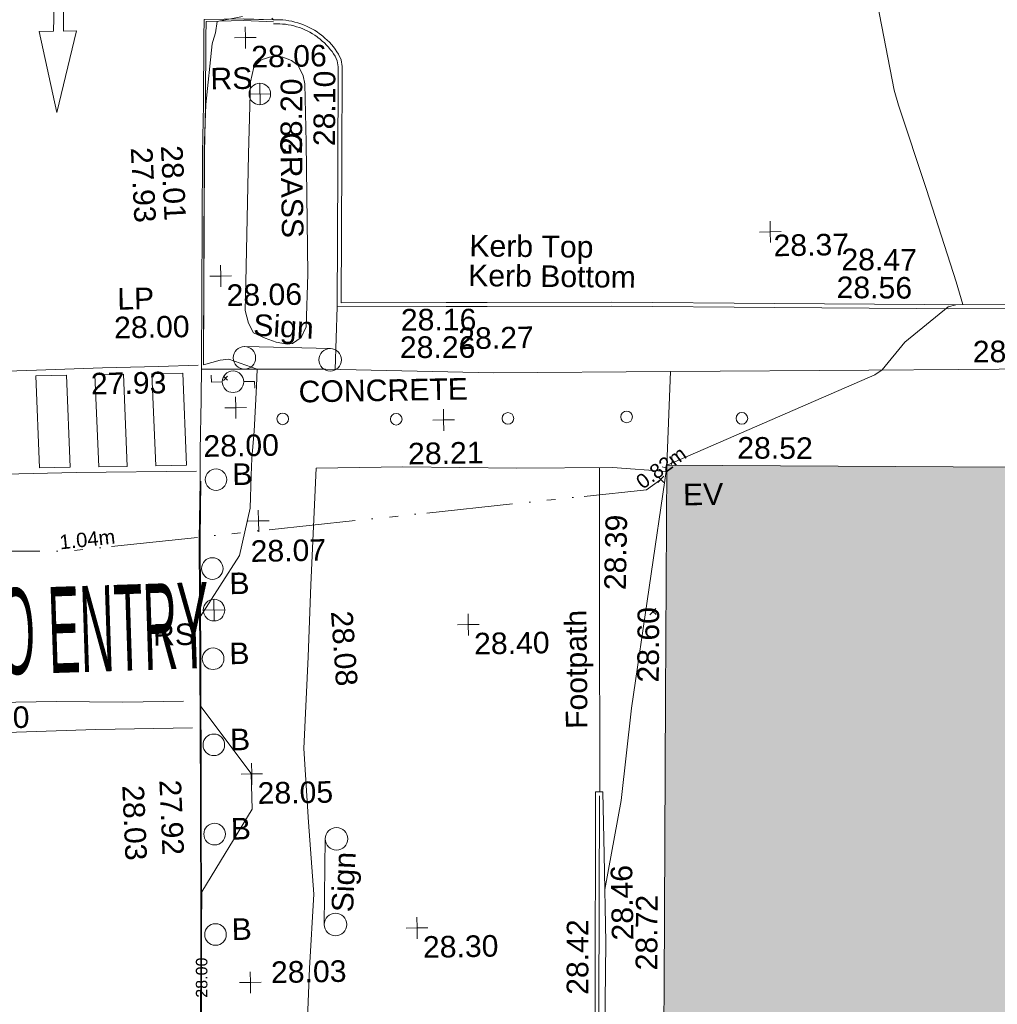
# Model space of a CAD drawing. Header units: millimetres. Extents: x -287732 to 520720, y -88450 to 287754.
# Tile 246 of 256: x -6642 to 10329, y 81288 to 98389. Entities that reach past the tile are written whole.
import ezdxf

# ---------------------------------------------------------------- set-up
doc = ezdxf.new("R2010")
doc.units = ezdxf.units.MM
doc.linetypes.add('IMPORT-UG_EIR_QLB2 _2_', pattern=[2750, 1500, -300, 0, -300, 150, -300, 0, -200])
doc.linetypes.add('IMPORT-UG_ELEC_STREET LIGHTING_QLB2 _2_', pattern=[2700, 1500, -300, 0, -250, 150, -300, 0, -200])
for name, color, linetype, lineweight, true_color in [('00_TOPO_EAVE', 7, 'Continuous', 9, 0x666666), ('00_TOPO_FOOTPATH', 7, 'Continuous', 9, 0xa50000), ('00_TOPO_FORM_LINES', 7, 'Continuous', 9, 0x666666), ('00_TOPO_FURN_BOLLARD', 7, 'Continuous', 9, 0x666666), ('00_TOPO_FURN_LAMP_POST', 7, 'Continuous', 9, 0x666666), ('00_TOPO_FURN_SIGN', 7, 'Continuous', 9, 0x666666), ('00_TOPO_KERB_BOTTOM', 1, 'Continuous', 9, 0xff0000), ('00_TOPO_KERB_TOP', 7, 'Continuous', 9, 0xa500a5), ('00_TOPO_LEVEL_SPOT', 7, 'Continuous', 9, 0x666666), ('00_TOPO_ROAD_MARKING_ARROWS', 7, 'Continuous', 9, 0x999999), ('00_TOPO_ROAD_MARKING_WHITE_CONTINUOUS', 7, 'Continuous', 9, 0x999999), ('00_TOPO_ROAD_MARKING_WHITE_DASH', 7, 'Continuous', 9, 0x999999), ('00_UAV_BUILDING_OUTLINE', 5, 'Continuous', 9, 0x0000ff), ('00_UAV_EAVE', 7, 'Continuous', 9, 0x666666), ('00_UAV_FENCE_2D', 7, 'Continuous', 9, 0x264c2f), ('00_UAV_FOOTPATH', 7, 'Continuous', 9, 0xa50000), ('00_UAV_FORM_LINES', 7, 'Continuous', 9, 0x666666), ('00_UAV_KERB_BOTTOM', 1, 'Continuous', 9, 0xff0000), ('00_UAV_KERB_TOP', 7, 'Continuous', 9, 0xa500a5), ('00_UAV_LEVEL_SPOT', 7, 'Continuous', 9, 0x666666), ('00_UAV_WALL', 7, 'Continuous', 9, 0x7c00a5), ('01_DTM_CONTOUR_MNR', 7, 'Continuous', 9, 0xa5a552), ('01_DTM_CONTOUR_MNR_LABELS', 7, 'Continuous', 9, 0xa5a552), ('12333-PUM-2D-U-0001-C01 - Rev2_REVIT IMPORT_dwg', 7, 'Continuous', 9, 0x767676), ('A_RHA_Line', 7, 'Continuous', 9, 0x00a600), ('PUM-EIRCOMM-NOTES', 6, 'Continuous', 9, 0xff00ff), ('PUM-EIRCOMM-QLB2', 6, 'IMPORT-UG_EIR_QLB2 _2_', 9, 0xff00ff)]:
    doc.layers.add(name, color=color, linetype=linetype, lineweight=lineweight, true_color=true_color)
for name, color, linetype, lineweight in [('00_TOPO_PEDASTRIAN', 7, 'Continuous', 9), ('00_TOPO_ROAD_EDGE', 7, 'Continuous', 9), ('00_TOPO_ROAD_TEXT', 7, 'Continuous', 9), ('00_TOPO_SURVEY_TEXT', 7, 'Continuous', 9), ('00_UAV_SURFACE', 7, 'Continuous', 9), ('A_RHA_Detail', 7, 'Continuous', 9), ('GEN-TEXT', 7, 'Continuous', 9)]:
    doc.layers.add(name, color=color, linetype=linetype, lineweight=lineweight)
doc.styles.add('Arial_1', font='arial.ttf', dxfattribs={"height": 250})
doc.styles.add('Swis721 Lt BT_1', font='swissl.ttf', dxfattribs={"height": 200})
doc.styles.add('Swis721 Lt BT_2', font='swissl.ttf', dxfattribs={"height": 375})
doc.styles.add('Swis721 Lt BT_26', font='swissl.ttf', dxfattribs={"width": 0.395192, "height": 1494.853668})

# ---------------------------------------------------------------- blocks, each defined once
blk = doc.blocks.new('12333-PUM-2D-U-0001-C01 - Rev2_REVIT IMPORT_dwg_MSL_Bollard_2-2077182-Site Location Plan Proposed')
at = {"layer": '00_TOPO_FURN_BOLLARD', "color": 254, "true_color": 0xcccccc}
blk.add_circle((0, 0), 62.5, dxfattribs=at)
blk = doc.blocks.new('12333-PUM-2D-U-0001-C01 - Rev2_REVIT IMPORT_dwg_GROUND_LAMP-2077185-Site Location Plan Proposed')
at = {"layer": '00_TOPO_FORM_LINES', "color": 254, "true_color": 0xcccccc}
blk.add_circle((0, 0), 337, dxfattribs=at)
blk = doc.blocks.new('12333-PUM-2D-U-0001-C01 - Rev2_REVIT IMPORT_dwg_MSL_RoadSign_SYM-2077193-Site Location Plan Proposed')
at = {"layer": '00_TOPO_FURN_SIGN', "color": 254, "true_color": 0xcccccc}
for p, q in [((0, -500), (0, 500)), ((-500, 0), (500, 0))]:
    blk.add_line(p, q, dxfattribs=at)
blk.add_circle((0, 0), 500, dxfattribs=at)
blk = doc.blocks.new('12333-PUM-2D-U-0001-C01 - Rev2_REVIT IMPORT_dwg_MSL_Sign_SYM-2077194-Site Location Plan Proposed')
at = {"layer": '00_TOPO_FURN_SIGN', "color": 254, "true_color": 0xcccccc}
blk.add_line((1862, 0), (-1862, 0), dxfattribs=at)
for centre in [(-1862, -489), (1862, -489)]:
    blk.add_circle(centre, 489, dxfattribs=at)
blk = doc.blocks.new('12333-PUM-2D-U-0001-C01 - Rev2_REVIT IMPORT_dwg_MSL_Lamp_Post_SYM-2077199-Site Location Plan Proposed')
at = {"layer": '00_TOPO_FURN_LAMP_POST', "color": 254, "true_color": 0xcccccc, "flags": 128}
for points in [[(-500, 0), (-1000, 0), (-1000, 317)], [(500, 0), (1000, 0), (1000, -317)]]:
    blk.add_lwpolyline(points, dxfattribs=at)
at = {"layer": '00_TOPO_FURN_LAMP_POST', "color": 254, "true_color": 0xcccccc}
blk.add_circle((0, 0), 500, dxfattribs=at)
blk = doc.blocks.new('12333-PUM-2D-U-0001-C01 - Rev2_REVIT IMPORT_dwg_MM-2077200-Site Location Plan Proposed')
at = {"layer": '00_TOPO_LEVEL_SPOT', "color": 254, "true_color": 0xcccccc, "flags": 128}
for points in [[(500, 0), (0, 0), (0, 500)], [(0, -500), (0, 0), (-500, 0)]]:
    blk.add_lwpolyline(points, dxfattribs=at)
blk = doc.blocks.new('12333-PUM-2D-U-0001-C01 - Rev2_REVIT IMPORT_dwg_MSL_Eaves_SYM_1-V99-Site Location Plan Proposed')
at = {"layer": '00_TOPO_EAVE', "color": 254, "true_color": 0xcccccc}
for p, q in [((-135, 44), (-357, 116)), ((59, 182), (116, 357))]:
    blk.add_line(p, q, dxfattribs=at)
blk = doc.blocks.new('12333-PUM-2D-U-0001-C01 - Rev2_REVIT IMPORT_dwg_UAV-2077255-Site Location Plan Proposed')
at = {"layer": '00_UAV_LEVEL_SPOT', "color": 254, "true_color": 0xcccccc, "flags": 128}
for points in [[(500, 0), (0, 0), (0, 500)], [(0, -500), (0, 0), (-500, 0)]]:
    blk.add_lwpolyline(points, dxfattribs=at)
blk = doc.blocks.new('12333-PUM-2D-U-0001-C01 - Rev2_REVIT IMPORT_dwg_MGS62954_T2_Galway_ITM_3d_Rev1-2077680-Site Location Plan Proposed')
at = {"layer": '00_TOPO_FOOTPATH', "color": 254, "true_color": 0xcccccc, "flags": 128}
for points in [[(533900087, 725647790), (533902237, 725647751), (533905154, 725647633), (533908228, 725647607)], [(533901556, 725613180), (533901433, 725616394), (533901383, 725618495), (533901473, 725620370), (533901470, 725622074), (533901498, 725623911), (533901501, 725626022), (533901598, 725627731), (533901630, 725630589), (533901707, 725633055), (533901672, 725635454), (533901780, 725637352), (533901874, 725638637), (533901805, 725639891), (533901749, 725641168), (533901851, 725642760), (533901920, 725644007), (533902048, 725646036), (533903548, 725646031), (533905530, 725645976), (533907190, 725645954), (533908133, 725645870)]]:
    blk.add_lwpolyline(points, dxfattribs=at)
at = {"layer": '00_TOPO_KERB_BOTTOM', "color": 254, "true_color": 0xcccccc, "flags": 128}
for points in [[(533900089, 725647865), (533900171, 725651544), (533900203, 725652378), (533900228, 725653554), (533900238, 725653858), (533900926, 725653860), (533901440, 725653833)], [(533903035, 725612986), (533902310, 725613022), (533901747, 725613116), (533901335, 725613204), (533900924, 725613407), (533900523, 725613694), (533900289, 725613946), (533899948, 725614456), (533899808, 725614741), (533899567, 725615608), (533899550, 725616221), (533899584, 725618379), (533899607, 725620240), (533899648, 725622790), (533899695, 725625434), (533899745, 725627980), (533899798, 725631306), (533899841, 725633517), (533899863, 725635930), (533899902, 725638098), (533899937, 725640345), (533899970, 725642715), (533899996, 725644839), (533900027, 725645842)]]:
    blk.add_lwpolyline(points, dxfattribs=at)
at = {"layer": '00_TOPO_KERB_TOP', "color": 254, "true_color": 0xcccccc, "flags": 128}
for points in [[(533900121, 725647862), (533900203, 725651543), (533900235, 725652377), (533900261, 725653553), (533900270, 725653825), (533900925, 725653827), (533901438, 725653800)], [(533903036, 725613005), (533902319, 725613049), (533901743, 725613140), (533901333, 725613228), (533900926, 725613428), (533900530, 725613713), (533900298, 725613962), (533899960, 725614469), (533899821, 725614750), (533899581, 725615613), (533899565, 725616222), (533899599, 725618379), (533899621, 725620240), (533899663, 725622790), (533899710, 725625435), (533899760, 725627981), (533899812, 725631306), (533899856, 725633517), (533899878, 725635930), (533899916, 725638099), (533899952, 725640346), (533899985, 725642715), (533900011, 725644840), (533900042, 725645842)]]:
    blk.add_lwpolyline(points, dxfattribs=at)
at = {"layer": '00_TOPO_PEDASTRIAN', "color": 254, "true_color": 0xcccccc}
for p, q in [((533897738, 725647723), (533897205, 725647723)), ((533897243, 725646123), (533897205, 725647723)), ((533897738, 725647723), (533897777, 725646123)), ((533898272, 725646123), (533898234, 725647723)), ((533898234, 725647723), (533898729, 725647723)), ((533898729, 725647723), (533898767, 725646123)), ((533899262, 725646123), (533899224, 725647723)), ((533899224, 725647723), (533899758, 725647723)), ((533899758, 725647723), (533899796, 725646123)), ((533897777, 725646123), (533897243, 725646123)), ((533898272, 725646123), (533898767, 725646123)), ((533899262, 725646123), (533899796, 725646123))]:
    blk.add_line(p, q, dxfattribs=at)
at = {"layer": '00_TOPO_ROAD_EDGE', "color": 254, "true_color": 0xcccccc, "flags": 128}
blk.add_lwpolyline([(533900089, 725647865), (533900072, 725647258), (533900039, 725646377), (533900027, 725645842)], dxfattribs=at)
at = {"layer": '00_TOPO_ROAD_MARKING_ARROWS', "color": 254, "true_color": 0xcccccc, "flags": 128}
blk.add_lwpolyline([(533897620, 725653700), (533897370, 725653700), (533897650, 725652290), (533898020, 725653700), (533897790, 725653700), (533897810, 725654630), (533897840, 725655870), (533897680, 725655870), (533897680, 725655050)], close=True, dxfattribs=at)
at = {"layer": '00_TOPO_ROAD_MARKING_WHITE_CONTINUOUS', "color": 254, "true_color": 0xcccccc, "flags": 128}
for points in [[(533900030, 725647860), (533899340, 725647850), (533898370, 725647840), (533897220, 725647820), (533896030, 725647800), (533895120, 725647770)], [(533899970, 725646020), (533897880, 725646030), (533895880, 725646020), (533894940, 725646030)], [(533899820, 725641560), (533898140, 725641560), (533896590, 725641540), (533894200, 725641540), (533892850, 725641550)]]:
    blk.add_lwpolyline(points, dxfattribs=at)
at = {"layer": '00_TOPO_ROAD_MARKING_WHITE_DASH', "color": 254, "true_color": 0xcccccc, "flags": 128}
blk.add_lwpolyline([(533893730, 725642100), (533894990, 725642090), (533896410, 725642060), (533897460, 725642060), (533898620, 725642030), (533899670, 725642030)], dxfattribs=at)
at = {"layer": '00_UAV_FENCE_2D', "color": 254, "true_color": 0xcccccc, "flags": 128}
blk.add_lwpolyline([(533906863, 725640260), (533906789, 725636590), (533906719, 725633599), (533906641, 725631389), (533908255, 725631323), (533909559, 725631293), (533911233, 725631198)], dxfattribs=at)
at = {"layer": '00_UAV_FOOTPATH', "color": 254, "true_color": 0xcccccc, "flags": 128}
for points in [[(533908228, 725647607), (533911671, 725647569), (533913226, 725647554), (533915345, 725647532), (533918221, 725647462), (533919013, 725647442), (533922943, 725647368), (533923219, 725647363), (533925763, 725647316), (533926486, 725647290)], [(533906869, 725640330), (533906925, 725643686), (533906954, 725645329), (533906965, 725645957)]]:
    blk.add_lwpolyline(points, dxfattribs=at)
at = {"layer": '00_UAV_FORM_LINES', "color": 254, "true_color": 0xcccccc}
blk.add_line((533902460, 725648832), (533902405, 725647744), dxfattribs=at)
at = {"layer": '00_UAV_FORM_LINES', "color": 254, "true_color": 0xcccccc, "flags": 128}
blk.add_lwpolyline([(533901970, 725651694), (533901962, 725649403), (533901914, 725648489), (533901825, 725648310), (533901675, 725648205), (533901588, 725648196), (533901388, 725648232), (533901201, 725648309), (533901002, 725648402), (533900913, 725648571), (533900860, 725648791), (533900881, 725649277), (533900966, 725651510), (533901021, 725652763), (533901086, 725653016), (533901217, 725653139), (533901418, 725653201), (533901592, 725653183), (533901739, 725653119), (533901853, 725653032), (533901940, 725652849), (533901963, 725652711)], close=True, dxfattribs=at)
at = {"layer": '00_UAV_KERB_BOTTOM', "color": 254, "true_color": 0xcccccc, "flags": 128}
for points in [[(533910058, 725648756), (533907231, 725648829), (533905063, 725648860), (533904354, 725648870), (533902532, 725648900), (533902586, 725651367), (533902621, 725653000), (533902604, 725653119), (533902561, 725653214), (533902533, 725653259), (533902504, 725653303), (533902472, 725653345), (533902439, 725653386), (533902404, 725653426), (533902367, 725653464), (533902329, 725653501), (533902290, 725653536), (533902249, 725653569), (533902236, 725653578), (533902193, 725653609), (533902149, 725653639), (533902104, 725653666), (533902058, 725653691), (533902010, 725653715), (533901962, 725653736), (533901913, 725653755), (533901863, 725653773), (533901812, 725653788), (533901761, 725653801), (533901709, 725653812), (533901657, 725653820), (533901605, 725653827), (533901552, 725653831), (533901499, 725653833), (533901446, 725653833), (533901440, 725653833)], [(533926486, 725647290), (533926508, 725648425), (533922644, 725648476), (533922471, 725648478), (533919039, 725648572), (533917648, 725648602), (533915800, 725648641), (533913066, 725648680), (533912652, 725648691), (533910058, 725648756)]]:
    blk.add_lwpolyline(points, dxfattribs=at)
at = {"layer": '00_UAV_KERB_TOP', "color": 254, "true_color": 0xcccccc, "flags": 128}
for points in [[(533910056, 725648686), (533907230, 725648759), (533905061, 725648790), (533904353, 725648800), (533902460, 725648832), (533902513, 725651229), (533902551, 725652995), (533902536, 725653099), (533902499, 725653181), (533902475, 725653221), (533902447, 725653262), (533902417, 725653302), (533902385, 725653341), (533902352, 725653379), (533902318, 725653415), (533902282, 725653449), (533902244, 725653482), (533902205, 725653514), (533902194, 725653522), (533902153, 725653552), (533902112, 725653579), (533902069, 725653605), (533902025, 725653629), (533901980, 725653651), (533901935, 725653671), (533901888, 725653690), (533901841, 725653706), (533901793, 725653720), (533901745, 725653733), (533901696, 725653743), (533901647, 725653751), (533901597, 725653757), (533901548, 725653761), (533901498, 725653763), (533901447, 725653763), (533901441, 725653763)], [(533926416, 725647293), (533926437, 725648356), (533922501, 725648408), (533922470, 725648408), (533919037, 725648502), (533917505, 725648535), (533915799, 725648571), (533913065, 725648610), (533912509, 725648625), (533910056, 725648686)]]:
    blk.add_lwpolyline(points, dxfattribs=at)
at = {"layer": '00_UAV_SURFACE', "color": 254, "true_color": 0xcccccc}
blk.add_line((533908135, 725645981), (533908228, 725647607), dxfattribs=at)
at = {"layer": '00_UAV_WALL', "color": 254, "true_color": 0xcccccc, "flags": 128}
blk.add_lwpolyline([(533911330, 725631145), (533908265, 725631240), (533906575, 725631318), (533906582, 725631555), (533906704, 725635469), (533906725, 725636553), (533906798, 725640331), (533906924, 725640329), (533906926, 725639236), (533906928, 725637711), (533906842, 725634650), (533906832, 725634247), (533906794, 725632758), (533906711, 725631453), (533908363, 725631395), (533908908, 725631384), (533909623, 725631368), (533911315, 725631301)], dxfattribs=at)
at = {"layer": '01_DTM_CONTOUR_MNR', "color": 254, "true_color": 0xcccccc, "flags": 128}
for points in [[(533899890, 725636470), (533899902, 725637221), (533899917, 725638100), (533899930, 725638710), (533900830, 725640131), (533900825, 725640751), (533899970, 725641930), (533899981, 725642720), (533899990, 725643490), (533900686, 725644543), (533900890, 725645361), (533900913, 725645927), (533900932, 725646229), (533900982, 725646698), (533901035, 725647478), (533901050, 725647770), (533900565, 725647951), (533900413, 725647941), (533900120, 725647860), (533900193, 725651311), (533900197, 725651540), (533900200, 725651593), (533900240, 725652380), (533900372, 725653434), (533900381, 725653473), (533900432, 725653622), (533900460, 725653820), (533900904, 725653897)], [(533900930, 725653853), (533901440, 725653830), (533901412, 725653861)], [(533908142, 725645981), (533911772, 725647484), (533911900, 725647570), (533912303, 725648043), (533913065, 725648642), (533913197, 725648675), (533913320, 725648680), (533913214, 725649075), (533912727, 725650686), (533912264, 725652163), (533912194, 725652420), (533911930, 725653920)], [(533906927, 725638630), (533906930, 725638630), (533907242, 725640168), (533907446, 725641771), (533908135, 725645948)]]:
    blk.add_lwpolyline(points, dxfattribs=at)
for name, p, xscale, yscale, zscale in [('12333-PUM-2D-U-0001-C01 - Rev2_REVIT IMPORT_dwg_MM-2077200-Site Location Plan Proposed', (533900949, 725653533), 0.375, 0.375, 0.375), ('12333-PUM-2D-U-0001-C01 - Rev2_REVIT IMPORT_dwg_MSL_RoadSign_SYM-2077193-Site Location Plan Proposed', (533901182, 725652549), 0.375, 0.375, 0.375), ('12333-PUM-2D-U-0001-C01 - Rev2_REVIT IMPORT_dwg_UAV-2077255-Site Location Plan Proposed', (533910000, 725650000), 0.375, 0.375, 0.375), ('12333-PUM-2D-U-0001-C01 - Rev2_REVIT IMPORT_dwg_MM-2077200-Site Location Plan Proposed', (533900448, 725649398), 0.375, 0.375, 0.375), ('12333-PUM-2D-U-0001-C01 - Rev2_REVIT IMPORT_dwg_MSL_Lamp_Post_SYM-2077199-Site Location Plan Proposed', (533900629, 725647560), 0.375, 0.375, 0.375), ('12333-PUM-2D-U-0001-C01 - Rev2_REVIT IMPORT_dwg_MM-2077200-Site Location Plan Proposed', (533900669, 725647107), 0.375, 0.375, 0.375), ('12333-PUM-2D-U-0001-C01 - Rev2_REVIT IMPORT_dwg_GROUND_LAMP-2077185-Site Location Plan Proposed', (533901480, 725646900), 0.2999999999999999, 0.2999999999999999, 0.2999999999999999), ('12333-PUM-2D-U-0001-C01 - Rev2_REVIT IMPORT_dwg_GROUND_LAMP-2077185-Site Location Plan Proposed', (533903450, 725646860), 0.2999999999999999, 0.2999999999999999, 0.2999999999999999), ('12333-PUM-2D-U-0001-C01 - Rev2_REVIT IMPORT_dwg_MM-2077200-Site Location Plan Proposed', (533904273, 725646832), 0.375, 0.375, 0.375), ('12333-PUM-2D-U-0001-C01 - Rev2_REVIT IMPORT_dwg_GROUND_LAMP-2077185-Site Location Plan Proposed', (533905390, 725646840), 0.2999999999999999, 0.2999999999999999, 0.2999999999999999), ('12333-PUM-2D-U-0001-C01 - Rev2_REVIT IMPORT_dwg_GROUND_LAMP-2077185-Site Location Plan Proposed', (533907450, 725646830), 0.2999999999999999, 0.2999999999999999, 0.2999999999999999), ('12333-PUM-2D-U-0001-C01 - Rev2_REVIT IMPORT_dwg_GROUND_LAMP-2077185-Site Location Plan Proposed', (533909450, 725646770), 0.2999999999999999, 0.2999999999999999, 0.2999999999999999), ('12333-PUM-2D-U-0001-C01 - Rev2_REVIT IMPORT_dwg_MSL_Bollard_2-2077182-Site Location Plan Proposed', (533900304, 725645865), 3, 3, 3), ('12333-PUM-2D-U-0001-C01 - Rev2_REVIT IMPORT_dwg_MSL_Eaves_SYM_1-V99-Site Location Plan Proposed', (533908185, 725645911), 0.375, 0.375, 0.375), ('12333-PUM-2D-U-0001-C01 - Rev2_REVIT IMPORT_dwg_MM-2077200-Site Location Plan Proposed', (533901029, 725645135), 0.375, 0.375, 0.375), ('12333-PUM-2D-U-0001-C01 - Rev2_REVIT IMPORT_dwg_MSL_Bollard_2-2077182-Site Location Plan Proposed', (533900213, 725644322), 3, 3, 3), ('12333-PUM-2D-U-0001-C01 - Rev2_REVIT IMPORT_dwg_MSL_RoadSign_SYM-2077193-Site Location Plan Proposed', (533900230, 725643600), 0.375, 0.375, 0.375), ('12333-PUM-2D-U-0001-C01 - Rev2_REVIT IMPORT_dwg_MM-2077200-Site Location Plan Proposed', (533904639, 725643272), 0.375, 0.375, 0.375), ('12333-PUM-2D-U-0001-C01 - Rev2_REVIT IMPORT_dwg_MSL_Bollard_2-2077182-Site Location Plan Proposed', (533900199, 725642756), 3, 3, 3), ('12333-PUM-2D-U-0001-C01 - Rev2_REVIT IMPORT_dwg_MSL_Bollard_2-2077182-Site Location Plan Proposed', (533900186, 725641260), 3, 3, 3), ('12333-PUM-2D-U-0001-C01 - Rev2_REVIT IMPORT_dwg_MM-2077200-Site Location Plan Proposed', (533900836, 725640743), 0.375, 0.375, 0.375), ('12333-PUM-2D-U-0001-C01 - Rev2_REVIT IMPORT_dwg_MSL_Bollard_2-2077182-Site Location Plan Proposed', (533900172, 725639710), 3, 3, 3), ('12333-PUM-2D-U-0001-C01 - Rev2_REVIT IMPORT_dwg_MM-2077200-Site Location Plan Proposed', (533903658, 725638020), 0.375, 0.375, 0.375), ('12333-PUM-2D-U-0001-C01 - Rev2_REVIT IMPORT_dwg_MSL_Bollard_2-2077182-Site Location Plan Proposed', (533900157, 725637966), 3, 3, 3), ('12333-PUM-2D-U-0001-C01 - Rev2_REVIT IMPORT_dwg_MM-2077200-Site Location Plan Proposed', (533900749, 725637123), 0.375, 0.375, 0.375)]:
    blk.add_blockref(name, p, dxfattribs=dict(xscale=xscale, yscale=yscale, zscale=zscale))
at = {"xscale": 0.4, "yscale": 0.4, "zscale": 0.4}
for p, rotation in [((533901586, 725648137), 357.5847714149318), ((533902068, 725638853), 88.33288448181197)]:
    blk.add_blockref('12333-PUM-2D-U-0001-C01 - Rev2_REVIT IMPORT_dwg_MSL_Sign_SYM-2077194-Site Location Plan Proposed', p, dxfattribs=dict(at, rotation=rotation))
at = {"layer": '00_TOPO_FOOTPATH', "color": 251, "true_color": 0x666666, "insert": (533904552, 725648430), "char_height": 375, "width": 1495.9, "attachment_point": 1, "line_spacing_factor": 1.005062, "style": 'Swis721 Lt BT_2'}
blk.add_mtext('28.27', dxfattribs=at)
at = {"layer": '00_TOPO_FOOTPATH', "color": 251, "true_color": 0x666666, "insert": (533902633, 725643559), "char_height": 375, "width": 1495.9, "attachment_point": 1, "rotation": 273.0606, "line_spacing_factor": 1.005062, "style": 'Swis721 Lt BT_2'}
blk.add_mtext('28.08', dxfattribs=at)
at = {"layer": '00_TOPO_FURN_BOLLARD', "char_height": 375, "width": 398.91, "attachment_point": 1, "line_spacing_factor": 1.005062, "style": 'Swis721 Lt BT_2'}
for insert in [(533900587, 725646140), (533900504, 725644246), (533900482, 725643030), (533900468, 725641534), (533900455, 725639984), (533900439, 725638240)]:
    blk.add_mtext('B', dxfattribs=dict(at, insert=insert))
at = {"layer": '00_TOPO_FURN_LAMP_POST', "char_height": 375, "attachment_point": 1, "line_spacing_factor": 1.005062, "style": 'Swis721 Lt BT_2'}
for s, insert, width in [('LP', (533898644, 725649221), 707.59), ('28.00', (533898581, 725648723), 1495.9)]:
    blk.add_mtext(s, dxfattribs=dict(at, insert=insert, width=width))
at = {"layer": '00_TOPO_FURN_SIGN', "char_height": 375, "width": 783.57, "attachment_point": 1, "line_spacing_factor": 1.005062, "style": 'Swis721 Lt BT_2'}
for insert in [(533900328, 725653016), (533899163, 725643377)]:
    blk.add_mtext('RS', dxfattribs=dict(at, insert=insert))
at = {"layer": '00_TOPO_FURN_SIGN', "char_height": 375, "width": 1206.22, "attachment_point": 1, "line_spacing_factor": 1.005062, "style": 'Swis721 Lt BT_2'}
for insert, rotation in [((533901015, 725648731), 355.8176), ((533902176, 725638328), 86.4215)]:
    blk.add_mtext('Sign', dxfattribs=dict(at, insert=insert, rotation=rotation))
at = {"layer": '00_TOPO_KERB_BOTTOM', "color": 251, "true_color": 0x666666, "char_height": 375, "width": 1495.9, "attachment_point": 1, "line_spacing_factor": 1.005062, "style": 'Swis721 Lt BT_2'}
for s, insert, rotation in [('27.93', (533899299, 725651665), 271.8868), ('27.92', (533899604, 725640672), 271.4511)]:
    blk.add_mtext(s, dxfattribs=dict(at, insert=insert, rotation=rotation))
at = {"layer": '00_TOPO_KERB_TOP', "color": 251, "true_color": 0x666666, "char_height": 375, "width": 1495.9, "attachment_point": 1, "line_spacing_factor": 1.005062, "style": 'Swis721 Lt BT_2'}
for s, insert, rotation in [('28.01', (533899822, 725651689), 271.8868), ('28.03', (533898959, 725640591), 271.4511)]:
    blk.add_mtext(s, dxfattribs=dict(at, insert=insert, rotation=rotation))
at = {"layer": '00_TOPO_LEVEL_SPOT', "char_height": 375, "width": 1495.9, "attachment_point": 1, "line_spacing_factor": 1.005062, "style": 'Swis721 Lt BT_2'}
for s, insert in [('28.06', (533901044, 725653385)), ('28.06', (533900543, 725649251)), ('28.00', (533900095, 725646638)), ('28.21', (533903645, 725646444)), ('28.07', (533900883, 725644800)), ('28.40', (533904734, 725643125)), ('28.05', (533900931, 725640596)), ('28.30', (533903754, 725637873)), ('28.03', (533901109, 725637481))]:
    blk.add_mtext(s, dxfattribs=dict(at, insert=insert))
at = {"layer": '00_TOPO_ROAD_EDGE', "color": 251, "true_color": 0x666666, "insert": (533898161, 725647756), "char_height": 375, "width": 1495.9, "attachment_point": 1, "line_spacing_factor": 1.005062, "style": 'Swis721 Lt BT_2'}
blk.add_mtext('27.93', dxfattribs=at)
at = {"layer": '00_TOPO_ROAD_MARKING_WHITE_DASH', "color": 251, "true_color": 0x666666, "insert": (533895683, 725641987), "char_height": 375, "width": 1495.9, "attachment_point": 1, "line_spacing_factor": 1.005062, "style": 'Swis721 Lt BT_2'}
blk.add_mtext('27.90', dxfattribs=at)
at = {"layer": '00_TOPO_ROAD_TEXT', "color": 251, "true_color": 0x666666, "insert": (533895224, 725644018), "char_height": 1494.9, "width": 5356.28, "attachment_point": 1, "rotation": 0.865, "line_spacing_factor": 1.005062, "style": 'Swis721 Lt BT_26'}
blk.add_mtext('x;NO ENTRY', dxfattribs=at)
at = {"layer": '00_TOPO_SURVEY_TEXT', "color": 251, "true_color": 0x666666, "insert": (533901898, 725651873), "char_height": 375, "width": 2018.28, "attachment_point": 1, "rotation": 270, "line_spacing_factor": 1.005062, "style": 'Swis721 Lt BT_2'}
blk.add_mtext('GRASS', dxfattribs=at)
at = {"layer": '00_TOPO_SURVEY_TEXT', "color": 251, "true_color": 0x666666, "insert": (533901764, 725647555), "char_height": 375, "width": 3286.24, "attachment_point": 1, "line_spacing_factor": 1.005062, "style": 'Swis721 Lt BT_2'}
blk.add_mtext('CONCRETE', dxfattribs=at)
at = {"layer": '00_UAV_BUILDING_OUTLINE', "color": 251, "true_color": 0x666666, "char_height": 375, "width": 1495.9, "attachment_point": 1, "line_spacing_factor": 1.005062, "style": 'Swis721 Lt BT_2'}
for s, insert, rotation in [('28.52', (533909366, 725646448), 358.6801), ('28.60', (533907553, 725642215), 88.6801), ('28.72', (533907438, 725637218), 88.6801)]:
    blk.add_mtext(s, dxfattribs=dict(at, insert=insert, rotation=rotation))
at = {"layer": '00_UAV_EAVE', "insert": (533908406, 725645651), "char_height": 375, "width": 736.08, "attachment_point": 1, "line_spacing_factor": 1.005062, "style": 'Swis721 Lt BT_2'}
blk.add_mtext('EV', dxfattribs=at)
at = {"layer": '00_UAV_FOOTPATH', "color": 251, "true_color": 0x666666, "char_height": 375, "attachment_point": 1, "line_spacing_factor": 1.005062, "style": 'Swis721 Lt BT_2'}
for s, insert, width, rotation in [('28.55', (533913481, 725648046), 1495.9, 359.423), ('28.39', (533907008, 725643832), 1495.9, 87.9049), ('Footpath', (533906302, 725641428), 2436.18, 89.5924)]:
    blk.add_mtext(s, dxfattribs=dict(at, insert=insert, width=width, rotation=rotation))
at = {"layer": '00_UAV_KERB_BOTTOM', "color": 251, "true_color": 0x666666, "char_height": 375, "attachment_point": 1, "line_spacing_factor": 1.005062, "style": 'Swis721 Lt BT_2'}
for s, insert, width, rotation in [('28.10', (533902096, 725651628), 1495.9, 88.752), ('28.47', (533911231, 725649688), 1495.9, 358.5527), ('Kerb Bottom', (533904748, 725649525), 3414.46, 358.3943), ('28.16', (533903564, 725648773), 1495.9, 359.1467)]:
    blk.add_mtext(s, dxfattribs=dict(at, insert=insert, width=width, rotation=rotation))
at = {"layer": '00_UAV_KERB_TOP', "color": 251, "true_color": 0x666666, "char_height": 375, "attachment_point": 1, "line_spacing_factor": 1.005062, "style": 'Swis721 Lt BT_2'}
for s, insert, width, rotation in [('28.20', (533901520, 725651501), 1495.9, 88.752), ('Kerb Top', (533904778, 725650040), 2493.17, 358.3943), ('28.56', (533911139, 725649205), 1495.9, 358.5527), ('28.26', (533903538, 725648296), 1495.9, 359.1466)]:
    blk.add_mtext(s, dxfattribs=dict(at, insert=insert, width=width, rotation=rotation))
at = {"layer": '00_UAV_LEVEL_SPOT', "insert": (533910052, 725649949), "char_height": 375, "width": 1495.9, "attachment_point": 1, "line_spacing_factor": 1.005062, "style": 'Swis721 Lt BT_2'}
blk.add_mtext('28.37', dxfattribs=at)
at = {"layer": '00_UAV_WALL', "color": 251, "true_color": 0x666666, "char_height": 375, "width": 1495.9, "attachment_point": 1, "line_spacing_factor": 1.005062, "style": 'Swis721 Lt BT_2'}
for s, insert, rotation in [('28.46', (533907037, 725637739), 90.0875), ('28.42', (533906234, 725636813), 88.8844)]:
    blk.add_mtext(s, dxfattribs=dict(at, insert=insert, rotation=rotation))
at = {"layer": '01_DTM_CONTOUR_MNR_LABELS', "color": 251, "true_color": 0x666666, "insert": (533899803, 725637223), "char_height": 200, "width": 797.8, "attachment_point": 2, "rotation": 89.0215, "line_spacing_factor": 1.005062, "style": 'Swis721 Lt BT_1'}
blk.add_mtext('28.00', dxfattribs=at)
blk = doc.blocks.new('12333-PUM-2D-U-0001-C01 - Rev2_REVIT IMPORT_dwg-1620468-Site Location Plan Proposed')
at = {"layer": 'GEN-TEXT', "color": 253, "true_color": 0xaaaaaa}
for p, q in [((259384, 31733), (259455, 31804)), ((259455, 31733), (259384, 31804)), ((266893, 29827), (266999, 29933)), ((266999, 29827), (266893, 29933)), ((266716, 27533), (266822, 27639)), ((266822, 27533), (266716, 27639))]:
    blk.add_line(p, q, dxfattribs=at)
at = {"layer": 'PUM-EIRCOMM-QLB2', "color": 211, "true_color": 0xffaaff, "flags": 128}
blk.add_lwpolyline([(188873, 33695), (193319, 33485), (202370, 32910), (211110, 32082), (217866, 31639), (224319, 31220), (230504, 30841), (237874, 30351), (242338, 29723), (244518, 29195), (249032, 28949), (256599, 28812), (266696, 29705), (266946, 29880)], dxfattribs=at)
blk.add_blockref('12333-PUM-2D-U-0001-C01 - Rev2_REVIT IMPORT_dwg_MGS62954_T2_Galway_ITM_3d_Rev1-2077680-Site Location Plan Proposed', (-533641080, -725615854))
at = {"layer": 'PUM-EIRCOMM-NOTES', "char_height": 250, "width": 1160.03, "attachment_point": 2, "line_spacing_factor": 0.941778, "style": 'Arial_1'}
for s, insert, rotation in [('0.82m', (266882, 30188), 34.992), ('1.04m', (256960, 29138), 5.0542)]:
    blk.add_mtext(s, dxfattribs=dict(at, insert=insert, rotation=rotation))

msp = doc.modelspace()

# ---------------------------------------------------------------- hatches: boundary and pattern name
at = {"layer": 'A_RHA_Detail', "true_color": 0xc0c0c0}
h = msp.add_hatch(color=9, dxfattribs=at)
h.paths.add_polyline_path([(-80881, -68503), (-80401, -68483), (-80401, -62985), (-24475, -63009), (-24456, -50840), (-36623, -50832), (-36623, -44229), (-50959, -44218), (-50959, -42574), (-54564, -42571), (-54566, -45054), (-92409, -45027), (-92412, -49202), (-100062, -49202), (-100052, -64853), (-86121, -64853), (-86092, -62958), (-84861, -62958), (-84855, -68240), (-80871, -68240)])
h.paths.add_polyline_path([(-137239, -68462), (-132720, -68433), (-132847, -62850), (-130455, -62917), (-130498, -61356), (-117581, -61423), (-117492, -49184), (-125137, -49178), (-125134, -45033), (-163007, -45006), (-163007, -44090), (-163124, -44090), (-163123, -42384), (-166564, -42384), (-166565, -44044), (-193158, -44025), (-193195, -62864), (-137270, -62917), (-137254, -65680)])
h.paths.add_polyline_path([(120311, -32334), (120312, -31611), (133451, -31638), (133469, -19718), (121296, -19692), (121320, -8191), (112277, -8172), (112263, -14811), (78286, -14740), (78293, -8167), (75242, -8161), (69356, -8153), (69354, -9157), (68373, -9155), (68373, -13706), (69334, -13708), (69325, -16250), (66623, -16250), (66620, -17995), (65989, -17995), (65985, -19731), (57152, -19712), (57127, -31560), (70278, -31587), (70278, -32272), (78264, -32285), (78267, -31020), (112336, -31091), (112336, -32318), (119781, -32333)])
h.paths.add_polyline_path([(7504, -1791), (15482, -674), (15484, 148), (56188, 206), (56156, 14338), (18017, 14236), (17968, 34313), (21727, 34324), (21709, 40608), (18010, 40608), (17996, 45484), (9770, 45421), (3966, 45447), (3985, 14177), (1023, 14177), (-277, 14191), (-232, 5968), (-226, 194), (553, 183), (7478, 143), (7489, -674)])
h.paths.add_polyline_path([(77756, 53), (77730, 1700), (94464, 1660), (94606, 17991), (88810, 18015), (88800, 14437), (69414, 14458), (69377, 100), (75242, 67)])
h.paths.add_polyline_path([(61252, 46454), (105775, 46473), (105768, 61853), (92285, 61853), (92309, 65784), (96107, 65768), (96060, 75209), (101085, 75072), (104988, 74765), (108404, 74364), (112009, 73787), (115645, 73050), (116891, 72762), (120209, 71893), (120865, 71704), (124136, 70670), (127436, 69481), (127820, 69395), (128274, 69332), (128732, 69307), (129190, 69320), (129645, 69372), (130095, 69461), (130535, 69588), (130963, 69751), (131376, 69950), (131771, 70182), (132163, 70461), (132496, 70742), (132821, 71065), (133117, 71414), (133384, 71787), (133617, 72179), (133817, 72591), (133983, 73018), (134112, 73458), (134204, 73907), (134258, 74362), (134273, 74820), (134251, 75277), (134190, 75731), (134091, 76179), (133955, 76617), (133783, 77041), (133576, 77450), (133336, 77840), (133064, 78209), (132762, 78554), (132432, 78872), (132077, 79161), (131698, 79420), (131300, 79646), (131094, 79746), (132146, 83110), (122788, 86283), (121604, 82800), (117096, 83871), (116842, 83526), (116121, 91222), (110238, 91274), (110194, 90435), (104988, 90486), (104973, 94310), (103746, 94310), (103840, 122852), (96365, 122932), (96350, 123952), (104556, 123902), (104607, 120249), (125503, 120134), (125662, 137657), (114480, 137699), (114382, 129150), (104644, 129188), (104578, 126217), (101184, 126159), (101265, 135959), (89967, 135989), (89928, 125824), (93631, 125841), (93581, 122932), (88697, 122905), (88679, 95739), (86378, 95739), (86378, 96178), (83280, 96201), (83274, 95736), (70170, 95733), (70166, 96272), (66675, 96257), (66655, 95756), (65785, 95756), (65888, 117471), (53473, 117488), (53434, 98570), (40649, 98570), (40610, 94406), (38854, 94410), (38849, 89464), (40612, 89518), (40665, 86258), (38372, 86306), (38370, 76901), (50938, 76944), (50923, 74599), (56485, 74589), (56485, 75195), (92465, 75233), (92646, 71767), (89811, 69363), (85313, 69361), (85313, 66907), (75210, 66903), (75210, 63816), (70819, 63816), (70819, 64253), (69457, 64253), (69456, 66902), (61303, 66899), (61305, 63970), (70500, 63970), (70500, 61853), (61246, 61849), (61252, 46656)])
h.paths.add_polyline_path([(-17153, 48569), (-17153, 60770), (-29363, 60775), (-29363, 67399), (-43507, 67405), (-43489, 69093), (-45766, 69109), (-45794, 67405), (-47272, 67404), (-47272, 66455), (-86005, 66469), (-86007, 60522), (-92663, 60522), (-92665, 50184), (-79752, 50180), (-79752, 48591), (-17158, 48569)])
h.paths.add_polyline_path([(-201056, 48629), (-138378, 48635), (-138378, 50133), (-125468, 50134), (-125469, 60566), (-132187, 60566), (-132187, 66533), (-170643, 66806), (-170643, 67739), (-200340, 67489), (-200349, 60828), (-201058, 60828), (-201057, 51102)])
h.paths.add_polyline_path([(-240052, 54769), (-239444, 54811), (-239187, 54842), (-238765, 54941), (-238382, 55122), (-237990, 55355), (-237269, 55936), (-237032, 56226), (-236793, 56569), (-236555, 57004), (-236433, 57267), (-236300, 57753), (-236251, 58017), (-236236, 58516), (-236233, 58988), (-236214, 59823), (-236364, 59821), (-236634, 60698), (-236392, 61432), (-236225, 61435), (-236202, 62638), (-232564, 62639), (-232564, 63049), (-232732, 63049), (-232860, 63458), (-232732, 63914), (-232561, 63914), (-232515, 70598), (-240629, 70599), (-240630, 72351), (-246413, 72347), (-246413, 70616), (-254450, 70619), (-254455, 70754), (-254470, 73192), (-263883, 73268), (-263902, 68261), (-263715, 68260), (-263553, 67820), (-263719, 67392), (-263914, 67392), (-263957, 58634), (-260181, 58611), (-260192, 56354), (-257185, 56339), (-257213, 57093), (-257339, 57093), (-257471, 57532), (-257339, 58062), (-257203, 58064), (-257174, 58599), (-256478, 58575), (-256478, 58789), (-256013, 58912), (-255397, 58781), (-255397, 58596), (-243810, 58586), (-243805, 58352), (-243741, 57885), (-243619, 57422), (-243424, 56944), (-243247, 56608), (-243003, 56250), (-242732, 55933), (-242372, 55603), (-242141, 55425), (-241805, 55217), (-241529, 55077), (-241101, 54917), (-240836, 54841), (-240453, 54789), (-240219, 54777)])
h.paths.add_polyline_path([(40277, 59895), (40329, 69197), (36589, 69218), (36619, 74674), (32264, 74687), (32233, 69156), (11917, 69270), (11967, 78219), (29088, 78123), (29143, 88141), (15719, 88216), (15733, 90590), (4594, 90652), (4525, 78265), (10097, 78234), (10077, 74773), (4548, 74804), (4466, 60107), (19126, 60025), (19140, 62528), (31739, 62457), (31725, 59943), (38370, 59906)])
h.paths.add_polyline_path([(-246083, 72334), (-246083, 72334), (-246208, 72334)])
h.paths.add_polyline_path([(-114575, 112178), (-114575, 112178), (-114707, 115802)])
h.paths.add_polyline_path([(-154700, 101760), (-114382, 101776), (-114382, 106927), (-113756, 106927), (-113758, 111847), (-114432, 111847), (-114432, 112178), (-114575, 112178), (-114579, 121707), (-123057, 121707), (-123069, 156453), (-119381, 156454), (-119381, 160166), (-115501, 160167), (-115503, 166207), (-132412, 166600), (-132412, 166666), (-135275, 166665), (-135275, 166628), (-135911, 166628), (-135911, 166352), (-152521, 166346), (-152518, 159143), (-150699, 159118), (-150759, 122561), (-151059, 122561), (-151061, 121302), (-154138, 121373), (-154138, 121865), (-154704, 121867), (-154689, 119352), (-154746, 119352), (-154746, 118722), (-160794, 118749), (-160794, 119411), (-163852, 119422), (-163855, 118762), (-167569, 118779), (-166635, 124395), (-166930, 124500), (-167569, 124708), (-168028, 124841), (-168631, 124991), (-169238, 125117), (-169850, 125220), (-170466, 125298), (-171089, 125352), (-171704, 125381), (-172325, 125386), (-172782, 125375), (-173402, 125337), (-174110, 125263), (-174634, 125190), (-175245, 125081), (-176047, 124896), (-176665, 124725), (-177045, 124609), (-177632, 124405), (-176665, 118819), (-177559, 118822), (-177662, 125263), (-176365, 126543), (-159462, 126320), (-157058, 128609), (-157061, 136153), (-158639, 137740), (-159352, 137740), (-161634, 140201), (-168728, 140257), (-171035, 137943), (-174184, 137943), (-176460, 140292), (-177342, 140292), (-177342, 140358), (-183429, 140356), (-185922, 137917), (-185922, 131757), (-186907, 131757), (-187725, 130810), (-187724, 127376), (-186481, 126305), (-186479, 122327), (-185176, 121059), (-180304, 121059), (-180304, 118802), (-193555, 118802), (-193555, 133118), (-192594, 133118), (-192594, 134201), (-192225, 134201), (-192226, 136615), (-192595, 136615), (-192595, 137734), (-193589, 137734), (-193589, 147475), (-193163, 147493), (-192766, 147531), (-192360, 147590), (-192200, 147617), (-191883, 147683), (-191569, 147762), (-191258, 147853), (-190829, 148002), (-190648, 148071), (-190350, 148198), (-190057, 148336), (-189770, 148486), (-189405, 148698), (-189133, 148873), (-188868, 149059), (-188610, 149255), (-188355, 149465), (-188080, 149714), (-187885, 149902), (-187546, 150266), (-187446, 150378), (-187241, 150629), (-187046, 150888), (-186862, 151154), (-186546, 151670), (-186524, 151707), (-163675, 151670), (-163688, 148134), (-157304, 148136), (-157304, 155760), (-157557, 155765), (-157556, 166678), (-187009, 166700), (-187013, 162054), (-188707, 162045), (-188706, 155022), (-188738, 154651), (-188799, 154283), (-188857, 154035), (-188966, 153679), (-189103, 153333), (-189266, 152998), (-189455, 152677), (-189645, 152421), (-189917, 152104), (-190213, 151809), (-190531, 151539), (-190869, 151294), (-191225, 151076), (-191598, 150887), (-192093, 150683), (-192519, 150562), (-192904, 150482), (-193187, 150441), (-193594, 150407), (-193595, 151460), (-205369, 151455), (-205354, 113350), (-207187, 113349), (-207184, 105991), (-205313, 105991), (-205311, 101770), (-175489, 101781), (-175489, 110890), (-154703, 110898), (-154700, 102692)])
h.paths.add_polyline_path([(193736, 113048), (208865, 114991), (208976, 114127), (216448, 115086), (216039, 118272), (232649, 120405), (233426, 114352), (240632, 115278), (239855, 121330), (256407, 123456), (257092, 118089), (264572, 119041), (261878, 138525), (259179, 138222), (259197, 137439), (254686, 136897), (255413, 131315), (240853, 129522), (239771, 137919), (240650, 138010), (240062, 142777), (239166, 142685), (237631, 151018), (266173, 154561), (271297, 142612), (276532, 144861), (274942, 148528), (302075, 160135), (300216, 164320), (301528, 164907), (300405, 167478), (299017, 166946), (295627, 174519), (294333, 177537), (287289, 174519), (289428, 169661), (272957, 162557), (271943, 164897), (267016, 162764), (268502, 159357), (265200, 157946), (226856, 153147), (227510, 148852), (228281, 141179), (227302, 141050), (227895, 136433), (228749, 136524), (229602, 128024), (217691, 126494), (217642, 126874), (215139, 126553), (215195, 126113), (215016, 126090), (214841, 127450), (192259, 124549), (193486, 114991)])
h.paths.add_polyline_path([(-78076, 117606), (-78076, 117610), (-78070, 129486), (-74723, 129478), (-74723, 125436), (-48016, 125380), (-47997, 135873), (-61198, 135902), (-74715, 135924), (-74724, 131865), (-78070, 131873), (-78063, 149550), (-58292, 149542), (-58292, 148946), (-37708, 148938), (-37703, 159740), (-44148, 159743), (-44148, 162961), (-49830, 162961), (-49831, 160632), (-78494, 160644), (-78494, 161615), (-78739, 161615), (-78692, 168188), (-90845, 168127), (-90963, 152687), (-89065, 152686), (-89080, 117610), (-78375, 117606)])
h.paths.add_polyline_path([(69255, 129236), (69260, 136168), (86068, 136131), (86009, 164703), (58790, 164724), (58790, 170119), (54460, 170122), (54457, 166153), (47042, 166159), (47041, 164669), (39173, 164675), (39173, 164079), (17015, 164095), (17002, 147267), (12660, 147267), (12654, 139138), (17031, 139135), (17025, 129935), (39191, 129919), (39191, 129258), (69014, 129236)])
h.paths.add_polyline_path([(39266, 139468), (33051, 139484), (33088, 153428), (39278, 153412), (39278, 152830), (43058, 152820), (43025, 140093), (39267, 140093)])
h.paths.add_polyline_path([(1980, 189123), (18699, 189180), (18678, 195254), (24349, 195273), (24335, 199551), (28830, 199566), (28798, 208816), (24335, 208806), (24334, 209113), (16812, 209088), (16807, 208844), (6772, 208809), (6797, 201489), (-8471, 201437), (-8471, 200429), (-11856, 200418), (-11824, 190892), (-7615, 190907), (-7615, 190171), (-4609, 190169), (-4608, 190917), (1973, 190939), (1977, 189837)])
h.paths.add_polyline_path([(-20506, 190640), (-20122, 206347), (-41550, 207015), (-41462, 210450), (-31391, 210152), (-31079, 223863), (-44305, 224231), (-44491, 211866), (-47510, 211943), (-47723, 203659), (-47076, 203635), (-47175, 199532), (-46801, 199520), (-46874, 195479), (-44600, 195425), (-44686, 192243), (-38074, 192136), (-38104, 191127), (-21538, 190669)])
h.paths.add_polyline_path([(16801, 195962), (9657, 196015), (9644, 199514), (11632, 199486), (11632, 203322), (16807, 203391), (16801, 195984)])
h.paths.add_polyline_path([(122085, 200536), (122088, 206386), (125211, 206386), (125211, 206646), (126203, 206646), (126203, 207041), (130401, 206979), (130444, 209883), (126203, 209946), (126203, 214624), (127365, 214624), (127365, 225380), (126160, 225380), (126207, 241475), (119483, 241496), (119479, 246182), (109944, 246175), (109953, 233033), (115001, 233033), (115000, 208653), (112026, 208653), (112024, 200539), (122025, 200536)])
h.paths.add_polyline_path([(30087, 200987), (38031, 201029), (38031, 202923), (38110, 202923), (38067, 208828), (38013, 208828), (38012, 209013), (30045, 208970), (30077, 202923)])
h.paths.add_polyline_path([(195986, 205662), (202897, 206052), (202677, 209946), (195766, 209555)])
h.paths.add_polyline_path([(-91652, 206393), (-79454, 206433), (-79629, 238246), (-68904, 238215), (-68919, 246313), (-68919, 246314), (-68757, 246313), (-68755, 246639), (-79620, 246651), (-79607, 247344), (-82155, 247318), (-82155, 247488), (-91641, 247473), (-91639, 246846), (-131470, 246641), (-131470, 250160), (-142857, 250177), (-142864, 246220), (-165119, 246272), (-165040, 253908), (-178677, 253930), (-178700, 238177), (-138599, 238209), (-138548, 206628), (-126647, 206572), (-126667, 234826), (-124963, 234826), (-124969, 234688), (-91596, 234664), (-91651, 207156)])
h.paths.add_polyline_path([(142124, 209114), (152768, 209127), (152745, 227013), (142101, 226999), (142122, 210583)])
h.paths.add_polyline_path([(168999, 209275), (169027, 226860), (161687, 226877), (161648, 209291), (168847, 209275)])
h.paths.add_polyline_path([(49761, 218477), (49794, 223316), (41274, 223363), (41274, 223291), (32187, 223352), (32202, 225553), (20082, 225635), (20035, 218708), (31566, 218630), (31566, 218599), (49750, 218477)])
h.paths.add_polyline_path([(162362, 234154), (162367, 241590), (135261, 241631), (135249, 234198), (160249, 234157)])
h.paths.add_polyline_path([(176459, 246710), (176516, 252173), (168884, 252253), (168935, 257069), (164355, 257117), (164296, 251512), (164417, 251511), (164368, 246837), (171460, 246762)])

# ---------------------------------------------------------------- linework, layer by layer
at = {"layer": 'A_RHA_Line', "color": 7}
for p, q in [((4594, 90652), (4572, 86624)), ((5564, 90647), (4594, 90652)), ((10562, 90619), (5564, 90647)), ((4572, 86624), (4544, 81625)), ((4544, 81625), (4525, 78265))]:
    msp.add_line(p, q, dxfattribs=at)

# ---------------------------------------------------------------- block references
at = {"layer": '12333-PUM-2D-U-0001-C01 - Rev2_REVIT IMPORT_dwg', "color": 254, "linetype": 'IMPORT-UG_ELEC_STREET LIGHTING_QLB2 _2_', "true_color": 0xffd4d4, "rotation": 0.9999999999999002}
msp.add_blockref('12333-PUM-2D-U-0001-C01 - Rev2_REVIT IMPORT_dwg-1620468-Site Location Plan Proposed', (-261895, 55870), dxfattribs=at)

doc.saveas('drawing.dxf')
